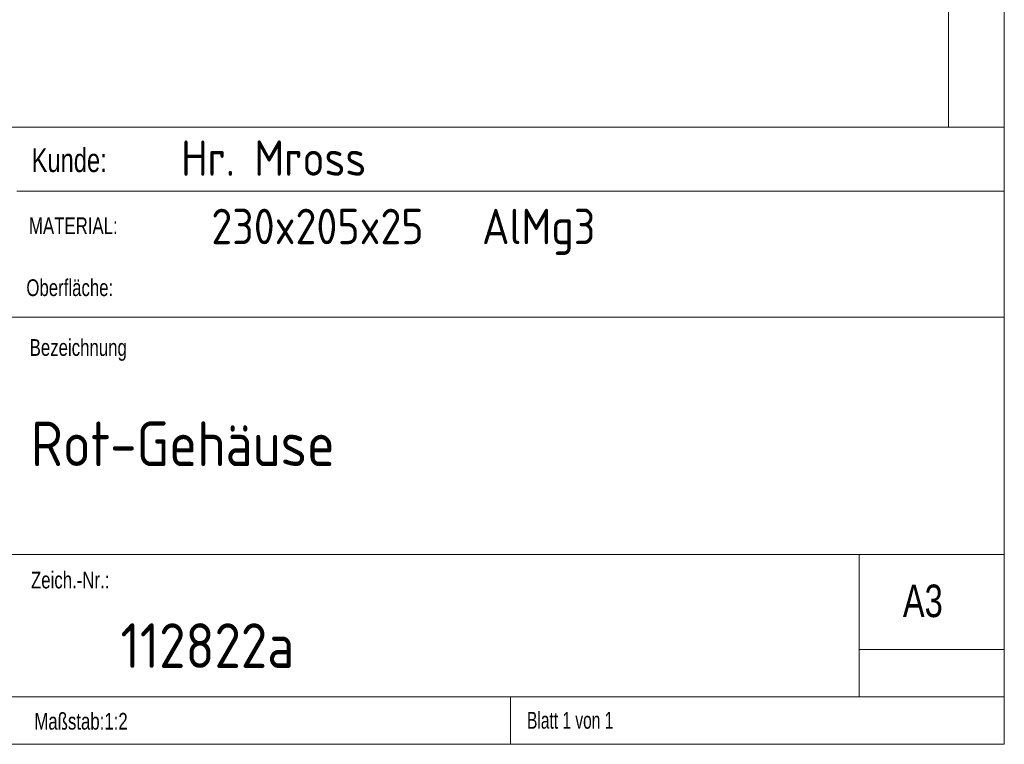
# Model space of a CAD drawing. Header units: millimetres. Extents: x 4 to 415, y 5 to 292.
# Tile 6 of 9: x 327 to 415, y 5 to 70. Entities that reach past the tile are written whole.
import ezdxf

# ---------------------------------------------------------------- set-up
doc = ezdxf.new("R2010")
doc.units = ezdxf.units.MM
doc.styles.add('SLDTEXTSTYLE0', font='TXT', dxfattribs={"width": 0.75})
doc.styles.add('SLDTEXTSTYLE1', font='ISOCP', dxfattribs={"width": 0.96})
doc.styles.add('SLDTEXTSTYLE2', font='TXT', dxfattribs={"width": 0.692308})

# ---------------------------------------------------------------- blocks, each defined once
blk = doc.blocks.new('SW_NOTE_4')
at = {"color": 0, "linetype": 'Continuous', "lineweight": 0, "char_height": 1.5875, "attachment_point": 1, "style": 'SLDTEXTSTYLE1'}
for s, insert in [('Weitergabe sowie Vervielfältigung dieser', (0, 2.046)), ('Unterlage, Verwertung und Mitteilung ihres', (0, -0.07)), ('Inhaltes ist nicht gestattet, sofern nicht', (0, -2.187)), ('ausdrücklich genehmigt. Alle Rechte vorbehalten.', (0, -4.304)), ('Diese Zeichnung und deren Inhalt sind vertraulich', (0, -6.42)), ('und Eigentum der Fa. Jorado GmbH.', (0, -8.537))]:
    blk.add_mtext(s, dxfattribs=dict(at, insert=insert))

msp = doc.modelspace()

# ---------------------------------------------------------------- linework, layer by layer
at = {"color": 7, "linetype": 'Continuous', "lineweight": 0}
for p, q in [((415, 5), (415, 292)), ((410, 287), (410, 60.25)), ((227.8, 60.25), (415, 60.25)), ((326.6, 54.511818), (415, 54.511818)), ((415, 43.25), (227.8, 43.25)), ((282.4, 22), (415, 22)), ((402, 9.25), (402, 22)), ((415, 13.5), (402, 13.5)), ((227.8, 9.25), (415, 9.25)), ((370.8, 5), (370.8, 9.25)), ((5, 5), (415, 5))]:
    msp.add_line(p, q, dxfattribs=at)

# ---------------------------------------------------------------- block references
msp.add_blockref('SW_NOTE_4', (283.074819, 19.437154), dxfattribs=at)

# ---------------------------------------------------------------- texts
at = {"color": 7, "linetype": 'Continuous', "lineweight": 0, "attachment_point": 1}
for s, insert, char_height, style in [('Hr. Mross', (341.313347, 59.07587), 3.175, 'SLDTEXTSTYLE1'), ('Kunde:', (327.92806, 58.358366), 2.1166667, 'SLDTEXTSTYLE0'), ('230x205x25   AlMg3', (344.018473, 52.9535), 3.175, 'SLDTEXTSTYLE1'), ('MATERIAL:', (327.692585, 52.181921), 1.5, 'SLDTEXTSTYLE0'), ('Oberfläche:', (327.460496, 46.634393), 1.5, 'SLDTEXTSTYLE0'), ('Bezeichnung', (327.756187, 41.278335), 1.5, 'SLDTEXTSTYLE0'), ('Rot-Gehäuse', (327.873966, 33.905359), 4, 'SLDTEXTSTYLE1'), ('Zeich.-Nr.:', (327.873966, 20.458645), 1.5, 'SLDTEXTSTYLE0'), ('A3', (405.920985, 19.300444), 2.9104167, 'SLDTEXTSTYLE0'), ('112822a', (335.892665, 15.837143), 4, 'SLDTEXTSTYLE1'), ('Maßstab:1:2', (328.171161, 7.814532), 1.5, 'SLDTEXTSTYLE0'), ('Blatt 1 von 1', (372.278294, 7.900088), 1.5, 'SLDTEXTSTYLE2')]:
    msp.add_mtext(s, dxfattribs=dict(at, insert=insert, char_height=char_height, style=style))

doc.saveas('drawing.dxf')
